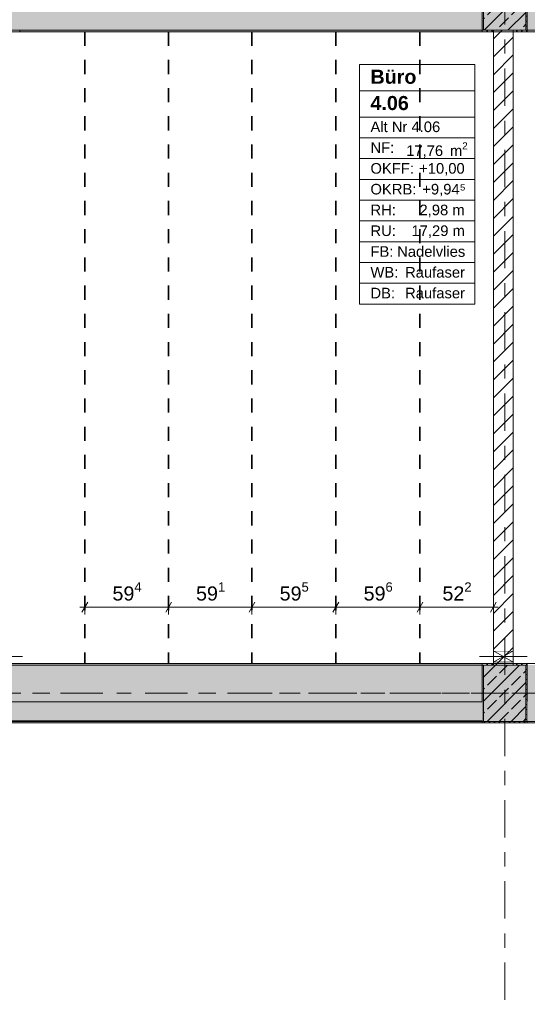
# Model space of a CAD drawing. Header units: metres. Extents: x -3.6 to 84.5, y -11 to 16.8.
# Tile 142 of 229: x 36.7 to 40.3, y 6.1 to 13.1. Entities that reach past the tile are written whole.
import ezdxf

# ---------------------------------------------------------------- set-up
doc = ezdxf.new("R2010")
doc.units = ezdxf.units.M
doc.header["$MEASUREMENT"] = 0
for name, pattern in [('Achse', [0.2, 0.1, -0.05, 0, -0.05]), ('Strichlinie doppelt', [0.546806, 0.264583, -0.105833, 0.070556, -0.105833]), ('Wipeout_Contour', [1, 0, -1])]:
    doc.linetypes.add(name, pattern=pattern)
for name, color, linetype in [('155 - Bemaßung_ Beschriftung.Ausbau - Deckenelemente', 7, 'Continuous'), ('401 - Zone.Raum_ Raumbegrenzung_ Whg.', 7, 'Continuous'), ('451 - Universal.Achsen Raster', 7, 'Continuous'), ('605 - Struktur.Wand Innen', 7, 'Continuous'), ('607 - Struktur.Stütze', 7, 'Continuous'), ('608 - Struktur.Träger', 7, 'Continuous'), ('Abbruch_605 - Struktur.Wand Innen', 7, 'Continuous'), ('Neubau_605 - Struktur.Wand Innen', 7, 'Continuous')]:
    doc.layers.add(name, color=color, linetype=linetype)
doc.styles.add('ERSTELLTER_STIL_1', font='txt')
doc.styles.add('ERSTELLTER_STIL_2', font='txt')
doc.linetypes.add('Abbruch 1', pattern='A,0,[1,2022.0244.A_L5A-PL04.10_iA_Deckenelemente 3.OG1.Shx,S=0.001984,R=0,X=0,Y=0],-0.25,0', length=0.25)
doc.dimstyles.new('ERSTELLTER_STIL__1', dxfattribs={"dimtxt": 0.1, "dimasz": 0.0532, "dimexe": 0.18, "dimexo": 0.0625, "dimgap": 0, "dimtad": 1, "dimtih": 1, "dimtoh": 1, "dimzin": 0, "dimdsep": 46, "dimtxsty": 'ERSTELLTER_STIL_2', "dimblk": 'ARROWHEAD_2', "dimblk1": 'ARROWHEAD_2', "dimblk2": 'ARROWHEAD_2', "dimcen": 0.09, "dimse1": 1, "dimse2": 1, "dimclrd": 7, "dimclre": 7, "dimclrt": 7, "dimazin": 0, "dimtfac": 1, "dimtdec": 4, "dimtmove": 0, "dimatfit": 3, "dimfxl": 1, "dimtolj": 1, "dimtzin": 0, "dimarcsym": 0})
pattern_1 = [(45, (0, 0), (-0.08485281, 0.08485281), []), (45, (-0.04243, 0.04243), (-0.08485281, 0.08485281), [0.09, -0.03])]
pattern_2 = [(45, (0, 0), (-0.01767767, 0.01767767), [0, -0.025])]
pattern_3 = [(45, (0, 0), (-0.0636396, 0.0636396), [])]

# ---------------------------------------------------------------- blocks, each defined once
blk = doc.blocks.new('*D156')
at = {"layer": '155 - Bemaßung_ Beschriftung.Ausbau - Deckenelemente', "color": 7, "linetype": 'Continuous', "lineweight": 5}
for p, q in [((37.1722, 8.945), (37.1318, 8.875)), ((37.152, 8.8575), (37.152, 8.9625)), ((37.7662, 8.945), (37.7258, 8.875)), ((37.746, 8.8575), (37.746, 8.9625)), ((37.1177, 8.91), (37.152, 8.91)), ((37.152, 8.91), (37.746, 8.91))]:
    blk.add_line(p, q, dxfattribs=at)
at = {"layer": '155 - Bemaßung_ Beschriftung.Ausbau - Deckenelemente', "color": 7, "lineweight": 5, "insert": (37.348, 8.9283), "char_height": 0.1, "attachment_point": 7, "style": 'ERSTELLTER_STIL_2'}
blk.add_mtext('\\A1;{\\pql;\\fArial|b0|i0|c0|p38;59\\fArial|b0|i0|c0|p38;\\A1{\\H.66x;\\S4^  ;}}', dxfattribs=at)
blk = doc.blocks.new('ARROWHEAD_2')
at = {"color": 0, "linetype": 'Continuous', "lineweight": 0}
for p, q in [((0, 0), (-1, 0)), ((-0.38, -0.66), (0.38, 0.66))]:
    blk.add_line(p, q, dxfattribs=at)
blk = doc.blocks.new('*D157')
at = {"layer": '155 - Bemaßung_ Beschriftung.Ausbau - Deckenelemente', "color": 7, "linetype": 'Continuous', "lineweight": 5}
for p, q in [((37.7662, 8.945), (37.7258, 8.875)), ((37.746, 8.8575), (37.746, 8.9625)), ((38.3572, 8.945), (38.3168, 8.875)), ((38.337, 8.8575), (38.337, 8.9625)), ((37.746, 8.91), (38.337, 8.91))]:
    blk.add_line(p, q, dxfattribs=at)
at = {"layer": '155 - Bemaßung_ Beschriftung.Ausbau - Deckenelemente', "color": 7, "lineweight": 5, "insert": (37.9405, 8.9283), "char_height": 0.1, "attachment_point": 7, "style": 'ERSTELLTER_STIL_2'}
blk.add_mtext('\\A1;{\\pql;\\fArial|b0|i0|c0|p38;59\\fArial|b0|i0|c0|p38;\\A1{\\H.66x;\\S1^  ;}}', dxfattribs=at)
blk = doc.blocks.new('*D158')
at = {"layer": '155 - Bemaßung_ Beschriftung.Ausbau - Deckenelemente', "color": 7, "linetype": 'Continuous', "lineweight": 5}
for p, q in [((38.3572, 8.945), (38.3168, 8.875)), ((38.337, 8.8575), (38.337, 8.9625)), ((38.9522, 8.945), (38.9118, 8.875)), ((38.932, 8.8575), (38.932, 8.9625)), ((38.337, 8.91), (38.932, 8.91))]:
    blk.add_line(p, q, dxfattribs=at)
at = {"layer": '155 - Bemaßung_ Beschriftung.Ausbau - Deckenelemente', "color": 7, "lineweight": 5, "insert": (38.5335, 8.9283), "char_height": 0.1, "attachment_point": 7, "style": 'ERSTELLTER_STIL_2'}
blk.add_mtext('\\A1;{\\pql;\\fArial|b0|i0|c0|p38;59\\fArial|b0|i0|c0|p38;\\A1{\\H.66x;\\S5^  ;}}', dxfattribs=at)
blk = doc.blocks.new('*D159')
at = {"layer": '155 - Bemaßung_ Beschriftung.Ausbau - Deckenelemente', "color": 7, "linetype": 'Continuous', "lineweight": 5}
for p, q in [((38.9522, 8.945), (38.9118, 8.875)), ((38.932, 8.8575), (38.932, 8.9625)), ((39.5482, 8.945), (39.5078, 8.875)), ((39.528, 8.8575), (39.528, 8.9625)), ((38.932, 8.91), (39.528, 8.91))]:
    blk.add_line(p, q, dxfattribs=at)
at = {"layer": '155 - Bemaßung_ Beschriftung.Ausbau - Deckenelemente', "color": 7, "lineweight": 5, "insert": (39.129, 8.9283), "char_height": 0.1, "attachment_point": 7, "style": 'ERSTELLTER_STIL_2'}
blk.add_mtext('\\A1;{\\pql;\\fArial|b0|i0|c0|p38;59\\fArial|b0|i0|c0|p38;\\A1{\\H.66x;\\S6^  ;}}', dxfattribs=at)
blk = doc.blocks.new('*D160')
at = {"layer": '155 - Bemaßung_ Beschriftung.Ausbau - Deckenelemente', "color": 7, "linetype": 'Continuous', "lineweight": 5}
for p, q in [((39.5482, 8.945), (39.5078, 8.875)), ((39.528, 8.8575), (39.528, 8.9625)), ((40.0298, 8.875), (40.0702, 8.945)), ((40.05, 8.8575), (40.05, 8.9625)), ((39.528, 8.91), (40.05, 8.91)), ((40.05, 8.91), (40.0842, 8.91))]:
    blk.add_line(p, q, dxfattribs=at)
at = {"layer": '155 - Bemaßung_ Beschriftung.Ausbau - Deckenelemente', "color": 7, "lineweight": 5, "insert": (39.688, 8.9283), "char_height": 0.1, "attachment_point": 7, "style": 'ERSTELLTER_STIL_2'}
blk.add_mtext('\\A1;{\\pql;\\fArial|b0|i0|c0|p38;52\\fArial|b0|i0|c0|p38;\\A1{\\H.66x;\\S2^  ;}}', dxfattribs=at)

msp = doc.modelspace()

# ---------------------------------------------------------------- hatches: boundary and pattern name
at = {"layer": '607 - Struktur.Stütze', "linetype": 'Continuous', "lineweight": 0, "true_color": 0x000000}
h = msp.add_hatch(dxfattribs=at)
h.set_pattern_fill('Gips_0001', color=18, style=0, pattern_type=2)
h.set_pattern_definition(pattern_2)
h.paths.add_polyline_path([(39.97, 13.445), (39.97, 12.99), (40.05, 12.99), (40.05, 13), (39.98, 13), (39.98, 13.445)])
h = msp.add_hatch(dxfattribs=at)
h.set_pattern_fill('Beton__Stahlbeton_0001', color=18, style=0, pattern_type=2)
h.set_pattern_definition(pattern_1)
h.paths.add_polyline_path([(39.98, 13), (40.28, 13), (40.28, 13.45), (39.98, 13.45)])
h = msp.add_hatch(dxfattribs=at)
h.set_pattern_fill('Gips_0001', color=18, style=0, pattern_type=2)
h.set_pattern_definition(pattern_2)
h.paths.add_polyline_path([(40.28, 13), (40.19, 13), (40.19, 12.99), (40.29, 12.99), (40.29, 13.445), (40.28, 13.445)])
h = msp.add_hatch(dxfattribs=at)
h.set_pattern_fill('Gips_0001', color=18, style=0, pattern_type=2)
h.set_pattern_definition(pattern_2)
h.paths.add_polyline_path([(39.97, 8.09), (40.29, 8.09), (40.29, 8.51), (40.19, 8.51), (40.19, 8.5), (40.28, 8.5), (40.28, 8.1), (39.98, 8.1), (39.98, 8.5), (40.05, 8.5), (40.05, 8.51), (39.97, 8.51)])
h = msp.add_hatch(dxfattribs=at)
h.set_pattern_fill('Beton__Stahlbeton_0001', color=18, style=0, pattern_type=2)
h.set_pattern_definition(pattern_1)
h.paths.add_polyline_path([(39.98, 8.1), (40.28, 8.1), (40.28, 8.5), (39.98, 8.5)])
at = {"layer": '608 - Struktur.Träger', "linetype": 'Continuous', "lineweight": 0, "true_color": 0x000000}
h = msp.add_hatch(dxfattribs=at)
h.set_pattern_fill('Gips_0001', color=18, style=0, pattern_type=2)
h.set_pattern_definition(pattern_2)
h.paths.add_polyline_path([(36.69, 12.99), (39.97, 12.99), (39.97, 13), (36.69, 13)])
h = msp.add_hatch(dxfattribs=at)
h.set_pattern_fill('Gips_0001', color=18, style=0, pattern_type=2)
h.set_pattern_definition(pattern_2)
h.paths.add_polyline_path([(36.61, 8.51), (36.61, 8.5), (39.97, 8.5), (39.97, 8.51)])
at = {"layer": 'Abbruch_605 - Struktur.Wand Innen', "linetype": 'Continuous', "lineweight": 0, "true_color": 0x000000}
h = msp.add_hatch(dxfattribs=at)
h.set_pattern_fill('MW_Ziegel_0001', color=18, style=0, pattern_type=2)
h.set_pattern_definition(pattern_3)
h.paths.add_polyline_path([(40.05, 8.6), (40.12, 8.56), (40.19, 8.6)])
h = msp.add_hatch(dxfattribs=at)
h.set_pattern_fill('MW_Ziegel_0001', color=18, style=0, pattern_type=2)
h.set_pattern_definition(pattern_3)
h.paths.add_polyline_path([(40.05, 8.52), (40.19, 8.52), (40.12, 8.56)])

# ---------------------------------------------------------------- linework, layer by layer
at = {"layer": '155 - Bemaßung_ Beschriftung.Ausbau - Deckenelemente', "color": 7, "linetype": 'Achse', "lineweight": 35}
for p, q in [((37.152, 12.99), (37.152, 8.51)), ((37.746, 12.99), (37.746, 8.51)), ((38.337, 12.99), (38.337, 8.51)), ((38.932, 12.99), (38.932, 8.51)), ((39.528, 12.99), (39.528, 8.51))]:
    msp.add_line(p, q, dxfattribs=at)
at = {"layer": '401 - Zone.Raum_ Raumbegrenzung_ Whg.', "color": 7, "linetype": 'Continuous', "lineweight": 9}
for p, q in [((39.9179, 12.7583), (39.0991, 12.7583)), ((39.0991, 12.7583), (39.0991, 11.0591)), ((39.0991, 12.7583), (39.9179, 12.7583)), ((39.0991, 12.5716), (39.0991, 12.7583)), ((39.9179, 11.0591), (39.9179, 12.7583)), ((39.9179, 12.7583), (39.9179, 12.5716)), ((39.9179, 12.5716), (39.0991, 12.5716)), ((39.0991, 12.5716), (39.9179, 12.5716)), ((39.0991, 12.385), (39.0991, 12.5716)), ((39.9179, 12.5716), (39.9179, 12.385)), ((39.9179, 12.385), (39.0991, 12.385)), ((39.0991, 12.385), (39.9179, 12.385)), ((39.0991, 12.2377), (39.0991, 12.385)), ((39.9179, 12.385), (39.9179, 12.2377)), ((39.9179, 12.2377), (39.0991, 12.2377)), ((39.0991, 12.2377), (39.9179, 12.2377)), ((39.0991, 12.0904), (39.0991, 12.2377)), ((39.9179, 12.2377), (39.9179, 12.0904)), ((39.9179, 12.0904), (39.0991, 12.0904)), ((39.0991, 12.0904), (39.9179, 12.0904)), ((39.0991, 11.9431), (39.0991, 12.0904)), ((39.9179, 12.0904), (39.9179, 11.9431)), ((39.9179, 11.9431), (39.0991, 11.9431)), ((39.0991, 11.9431), (39.9179, 11.9431)), ((39.0991, 11.7958), (39.0991, 11.9431)), ((39.9179, 11.9431), (39.9179, 11.7958)), ((39.9179, 11.7958), (39.0991, 11.7958)), ((39.0991, 11.7958), (39.9179, 11.7958)), ((39.0991, 11.6484), (39.0991, 11.7958)), ((39.9179, 11.7958), (39.9179, 11.6484)), ((39.9179, 11.6484), (39.0991, 11.6484)), ((39.0991, 11.6484), (39.9179, 11.6484)), ((39.0991, 11.5011), (39.0991, 11.6484)), ((39.9179, 11.6484), (39.9179, 11.5011)), ((39.9179, 11.5011), (39.0991, 11.5011)), ((39.0991, 11.5011), (39.9179, 11.5011)), ((39.0991, 11.3538), (39.0991, 11.5011)), ((39.9179, 11.5011), (39.9179, 11.3538)), ((39.9179, 11.3538), (39.0991, 11.3538)), ((39.0991, 11.3538), (39.9179, 11.3538)), ((39.0991, 11.2065), (39.0991, 11.3538)), ((39.9179, 11.3538), (39.9179, 11.2065)), ((39.9179, 11.2065), (39.0991, 11.2065)), ((39.0991, 11.2065), (39.9179, 11.2065)), ((39.0991, 11.0591), (39.0991, 11.2065)), ((39.9179, 11.2065), (39.9179, 11.0591)), ((39.0991, 11.0591), (39.9179, 11.0591)), ((39.9179, 11.0591), (39.0991, 11.0591))]:
    msp.add_line(p, q, dxfattribs=at)
at = {"layer": '451 - Universal.Achsen Raster', "color": 160, "linetype": 'Strichlinie doppelt', "lineweight": 9, "true_color": 0x3232ff}
msp.add_line((64.935, 8.3), (-3.175, 8.3), dxfattribs=at)
at = {"layer": '607 - Struktur.Stütze', "color": 7, "linetype": 'Continuous', "lineweight": 5, "flags": 128}
for points in [[(39.97, 13.445), (39.97, 12.99), (40.05, 12.99)], [(40.19, 12.99), (40.29, 12.99), (40.29, 13.445)], [(40.05, 8.51), (39.97, 8.51), (39.97, 8.09), (40.29, 8.09), (40.29, 8.51), (40.19, 8.51)]]:
    msp.add_lwpolyline(points, dxfattribs=at)
at = {"layer": '607 - Struktur.Stütze', "color": 7, "linetype": 'Continuous', "lineweight": 13, "flags": 128}
for points in [[(39.98, 13), (40.28, 13), (40.28, 13.45), (39.98, 13.45)], [(39.98, 8.1), (40.28, 8.1), (40.28, 8.5), (39.98, 8.5)]]:
    msp.add_lwpolyline(points, close=True, dxfattribs=at)
at = {"layer": '608 - Struktur.Träger', "color": 7, "linetype": 'Continuous', "lineweight": 5}
for p, q in [((36.69, 13), (36.69, 12.99)), ((39.97, 12.99), (36.69, 12.99)), ((39.97, 13), (39.97, 12.99)), ((39.97, 8.51), (36.61, 8.51)), ((39.97, 8.51), (39.97, 8.5))]:
    msp.add_line(p, q, dxfattribs=at)
at = {"layer": '608 - Struktur.Träger', "color": 7, "linetype": 'Continuous', "lineweight": 13}
msp.add_line((39.97, 8.5), (36.61, 8.5), dxfattribs=at)
at = {"layer": '608 - Struktur.Träger', "color": 7, "linetype": 'Achse', "lineweight": 9}
msp.add_line((0.38, 8.3), (61.88, 8.3), dxfattribs=at)
at = {"layer": 'Abbruch_605 - Struktur.Wand Innen', "color": 7, "linetype": 'Abbruch 1', "lineweight": 18}
for p, q in [((40.19, 8.6), (40.05, 8.6)), ((40.05, 8.52), (40.19, 8.52))]:
    msp.add_line(p, q, dxfattribs=at)
at = {"layer": 'Abbruch_605 - Struktur.Wand Innen', "color": 160, "linetype": 'Abbruch 1', "lineweight": 5, "true_color": 0x3232ff}
for p, q in [((36.36, 8.56), (36.71, 8.56)), ((36.36, 8.56), (36.71, 8.56)), ((39.95, 8.56), (40.29, 8.56)), ((39.95, 8.56), (40.29, 8.56))]:
    msp.add_line(p, q, dxfattribs=at)
at = {"layer": 'Abbruch_605 - Struktur.Wand Innen', "color": 7, "linetype": 'Abbruch 1', "lineweight": 18, "flags": 128}
for points in [[(40.05, 8.6), (40.05, 8.52)], [(40.19, 8.52), (40.19, 8.6)]]:
    msp.add_lwpolyline(points, dxfattribs=at)
at = {"layer": 'Neubau_605 - Struktur.Wand Innen', "color": 1, "linetype": 'Continuous', "lineweight": 9}
for p, q in [((40.05, 8.52), (40.19, 8.6)), ((40.05, 8.6), (40.19, 8.52))]:
    msp.add_line(p, q, dxfattribs=at)

# ---------------------------------------------------------------- texts
at = {"layer": '401 - Zone.Raum_ Raumbegrenzung_ Whg.', "color": 7, "lineweight": 9, "attachment_point": 1}
for s, insert, char_height, style in [('\\A1;{\\pqj;\\pt0;\\fArial|b1|i0|c0|p38;Büro}', (39.1776, 12.7207), 0.1, 'ERSTELLTER_STIL_1'), ('\\A1;{\\pqj;\\pt0;\\fArial|b1|i0|c0|p38;}', (39.8394, 12.7435), 0.1, 'ERSTELLTER_STIL_1'), ('\\A1;{\\pql;\\pt0;\\fArial|b1|i0|c0|p38;4.06}', (39.1776, 12.5341), 0.1, 'ERSTELLTER_STIL_1'), ('\\A1;{\\pqj;\\pt0;\\fArial|b1|i0|c0|p38;}', (39.8394, 12.5569), 0.1, 'ERSTELLTER_STIL_1'), ('\\A1;{\\pqj;\\pt0;\\fArial|b0|i0|c0|p38;Alt Nr 4.06}', (39.1776, 12.3532), 0.075, 'ERSTELLTER_STIL_2'), ('\\A1;{\\pqj;\\pt0;\\fArial|b0|i0|c0|p38;}', (39.8394, 12.3703), 0.075, 'ERSTELLTER_STIL_2'), ('\\A1;{\\pqj;\\pt0;\\fArial|b0|i0|c0|p38;NF: }', (39.1776, 12.2058), 0.075, 'ERSTELLTER_STIL_2'), ('\\A1;{\\pql;\\pt0,0.05;\\fArial|b0|i0|c0|p38;17,76\\fArial|b0|i0|c0|p38;\\A1{\\H.66x;\\S^  ;}\\fArial|b0|i0|c0|p38; m\\fArial|b0|i0|c0|p38;\\A1{\\H.66x;\\S2^  ;}}', (39.4308, 12.2058), 0.075, 'ERSTELLTER_STIL_2'), ('\\A1;{\\pqj;\\pt0;\\fArial|b0|i0|c0|p38;OKFF: }', (39.1776, 12.0585), 0.075, 'ERSTELLTER_STIL_2'), ('\\A1;{\\pqj;\\pt0;\\fArial|b0|i0|c0|p38;+10,00}', (39.5226, 12.0585), 0.075, 'ERSTELLTER_STIL_2'), ('\\A1;{\\pqj;\\pt0;\\fArial|b0|i0|c0|p38;OKRB: }', (39.1776, 11.9112), 0.075, 'ERSTELLTER_STIL_2'), ('\\A1;{\\pqj;\\pt0;\\fArial|b0|i0|c0|p38;+9,94⁵}', (39.5452, 11.9112), 0.075, 'ERSTELLTER_STIL_2'), ('\\A1;{\\pqj;\\pt0;\\fArial|b0|i0|c0|p38;RH: }', (39.1776, 11.7639), 0.075, 'ERSTELLTER_STIL_2'), ('\\A1;{\\pqj;\\pt0;\\fArial|b0|i0|c0|p38;2,98 m}', (39.5253, 11.7639), 0.075, 'ERSTELLTER_STIL_2'), ('\\A1;{\\pqj;\\pt0;\\fArial|b0|i0|c0|p38;RU: }', (39.1776, 11.6166), 0.075, 'ERSTELLTER_STIL_2'), ('\\A1;{\\pqj;\\pt0;\\fArial|b0|i0|c0|p38;17,29 m}', (39.4684, 11.6166), 0.075, 'ERSTELLTER_STIL_2'), ('\\A1;{\\pqj;\\pt0;\\fArial|b0|i0|c0|p38;FB: }', (39.1776, 11.4692), 0.075, 'ERSTELLTER_STIL_2'), ('\\A1;{\\pqj;\\pt0;\\fArial|b0|i0|c0|p38;Nadelvlies}', (39.3669, 11.4692), 0.075, 'ERSTELLTER_STIL_2'), ('\\A1;{\\pqj;\\pt0;\\fArial|b0|i0|c0|p38;WB: }', (39.1776, 11.3219), 0.075, 'ERSTELLTER_STIL_2'), ('\\A1;{\\pqj;\\pt0;\\fArial|b0|i0|c0|p38;Raufaser}', (39.4231, 11.3219), 0.075, 'ERSTELLTER_STIL_2'), ('\\A1;{\\pqj;\\pt0;\\fArial|b0|i0|c0|p38;DB: }', (39.1776, 11.1746), 0.075, 'ERSTELLTER_STIL_2'), ('\\A1;{\\pqj;\\pt0;\\fArial|b0|i0|c0|p38;Raufaser}', (39.4231, 11.1746), 0.075, 'ERSTELLTER_STIL_2')]:
    msp.add_mtext(s, dxfattribs=dict(at, insert=insert, char_height=char_height, style=style))

# ---------------------------------------------------------------- dimensions: what is measured, and where the dimension line sits
at = {"layer": '155 - Bemaßung_ Beschriftung.Ausbau - Deckenelemente', "color": 7, "linetype": 'Continuous', "lineweight": 5}
for base, p1, p2, picture, middle in [((37.746, 8.91), (37.152, 8.51), (37.746, 8.51), '*D156', (37.5593, 8.98)), ((38.337, 8.91), (37.746, 8.51), (38.337, 8.51), '*D157', (38.1518, 8.98)), ((38.93197, 8.90998), (38.33698, 8.50998), (38.93197, 8.50998), '*D158', (38.74484, 8.97998)), ((39.528, 8.91), (38.932, 8.51), (39.528, 8.51), '*D159', (39.3403, 8.98))]:
    dim = msp.add_linear_dim(base=base, p1=p1, p2=p2, dimstyle='ERSTELLTER_STIL__1', dxfattribs=at)
    dim.commit()
    dim.dimension.update_dxf_attribs({"geometry": picture, "text_midpoint": middle, "dimtype": 160})

# ---------------------------------------------------------------- next in the draw order: wipeouts: each hides what was drawn before it
at = {"color": 254, "linetype": 'Wipeout_Contour', "lineweight": 0, "ltscale": 166.394628}
msp.add_wipeout([(40.19, 13), (40.05, 13), (40.05, 8.6), (40.19, 8.6)], dxfattribs=at).dxf.layer = '605 - Struktur.Wand Innen'
at = {"color": 254, "linetype": 'Wipeout_Contour', "lineweight": 0, "ltscale": 164.061758}
msp.add_wipeout([(40.05, 8.5), (40.19, 8.5), (40.19, 8.52), (40.05, 8.52)], dxfattribs=at).dxf.layer = '605 - Struktur.Wand Innen'
at = {"color": 254, "linetype": 'Wipeout_Contour', "lineweight": 0, "ltscale": 156.610808}
msp.add_wipeout([(36.61, 8.105), (39.97, 8.105), (39.97, 8.24), (36.61, 8.24)], dxfattribs=at).dxf.layer = '605 - Struktur.Wand Innen'
at = {"color": 254, "linetype": 'Wipeout_Contour', "lineweight": 0, "ltscale": 171.073869}
msp.add_wipeout([(40.29, 8.105), (43.67, 8.105), (43.67, 8.2405), (40.29, 8.2405)], dxfattribs=at).dxf.layer = '605 - Struktur.Wand Innen'

# ---------------------------------------------------------------- next in the draw order: hatches: boundary and pattern name
at = {"layer": '605 - Struktur.Wand Innen', "linetype": 'Continuous', "lineweight": 0, "true_color": 0x000000}
h = msp.add_hatch(dxfattribs=at)
h.set_pattern_fill('MW_Ziegel_0001', color=18, style=0, pattern_type=2)
h.set_pattern_definition(pattern_3)
h.paths.add_polyline_path([(40.19, 13), (40.05, 13), (40.05, 8.6), (40.19, 8.6)])
h = msp.add_hatch(dxfattribs=at)
h.set_pattern_fill('MW_Ziegel_0001', color=18, style=0, pattern_type=2)
h.set_pattern_definition(pattern_3)
h.paths.add_polyline_path([(40.05, 8.5), (40.19, 8.5), (40.19, 8.52), (40.05, 8.52)])
at = {"layer": '608 - Struktur.Träger', "linetype": 'Continuous', "lineweight": 0, "true_color": 0x000000}
h = msp.add_hatch(dxfattribs=at)
h.set_pattern_fill('Beton__Stahlbeton_0001', color=18, style=0, pattern_type=2)
h.set_pattern_definition(pattern_1)
h.paths.add_polyline_path([(15.09, 13.3), (14.78, 13.3), (14.78, 13), (15.09, 13), (18.37, 13), (18.69, 13), (21.97, 13), (22.29, 13), (25.57, 13), (25.89, 13), (29.17, 13), (29.49, 13), (32.77, 13), (33.09, 13), (36.37, 13), (36.69, 13), (39.97, 13), (40.29, 13), (43.57, 13), (43.89, 13), (47.17, 13), (47.48, 13), (47.48, 13.3), (47.17, 13.3), (43.89, 13.3), (43.57, 13.3), (40.29, 13.3), (39.97, 13.3), (36.69, 13.3), (36.37, 13.3), (33.09, 13.3), (32.77, 13.3), (29.49, 13.3), (29.17, 13.3), (25.89, 13.3), (25.57, 13.3), (22.29, 13.3), (21.97, 13.3), (18.69, 13.3), (18.37, 13.3)])
h = msp.add_hatch(dxfattribs=at)
h.set_pattern_fill('Beton__Stahlbeton_0001', color=18, style=0, pattern_type=2)
h.set_pattern_definition(pattern_1)
h.paths.add_polyline_path([(0.69, 8.5), (0.38, 8.5), (0.38, 8.1), (0.69, 8.1), (7.57, 8.1), (7.89, 8.1), (11.17, 8.1), (11.49, 8.1), (14.77, 8.1), (15.09, 8.1), (18.37, 8.1), (18.69, 8.1), (22.05, 8.1), (22.2, 8.1), (25.57, 8.1), (25.89, 8.1), (29.25, 8.1), (29.4, 8.1), (32.77, 8.1), (33.09, 8.1), (39.97, 8.1), (40.29, 8.1), (47.17, 8.1), (47.49, 8.1), (50.77, 8.1), (51.09, 8.1), (54.37, 8.1), (54.69, 8.1), (61.57, 8.1), (61.88, 8.1), (61.88, 8.5), (61.57, 8.5), (58.195, 8.5), (58.055, 8.5), (54.69, 8.5), (54.37, 8.5), (51.09, 8.5), (50.77, 8.5), (47.49, 8.5), (47.17, 8.5), (43.81, 8.5), (43.67, 8.5), (40.29, 8.5), (39.97, 8.5), (36.61, 8.5), (36.46, 8.5), (33.09, 8.5), (32.77, 8.5), (29.4, 8.5), (29.25, 8.5), (25.89, 8.5), (25.57, 8.5), (22.2, 8.5), (22.05, 8.5), (18.69, 8.5), (18.37, 8.5), (15.09, 8.5), (14.77, 8.5), (11.49, 8.5), (11.17, 8.5), (7.89, 8.5), (7.57, 8.5), (4.21, 8.5), (4.05, 8.5)])
h = msp.add_hatch(dxfattribs=at)
h.set_pattern_fill('Gips_0001', color=18, style=0, pattern_type=2)
h.set_pattern_definition(pattern_2)
h.paths.add_polyline_path([(39.97, 8.1), (33.09, 8.1), (33.09, 8.09), (39.97, 8.09)])

# ---------------------------------------------------------------- next in the draw order: linework, layer by layer
at = {"layer": '451 - Universal.Achsen Raster', "color": 160, "linetype": 'Strichlinie doppelt', "lineweight": 9, "true_color": 0x3232ff}
msp.add_line((40.13, -10.585), (40.13, 16.355), dxfattribs=at)
at = {"layer": '605 - Struktur.Wand Innen', "color": 7, "linetype": 'Continuous', "lineweight": 18, "flags": 128}
for points in [[(40.05, 13), (40.05, 8.6)], [(40.19, 8.6), (40.19, 13)], [(40.05, 8.52), (40.05, 8.5)], [(40.19, 8.5), (40.19, 8.52)]]:
    msp.add_lwpolyline(points, dxfattribs=at)
at = {"layer": '605 - Struktur.Wand Innen', "color": 7, "linetype": 'Continuous', "lineweight": 13, "flags": 128}
for points in [[(39.97, 8.24), (36.61, 8.24)], [(33.09, 8.105), (39.97, 8.105)]]:
    msp.add_lwpolyline(points, dxfattribs=at)
at = {"layer": '608 - Struktur.Träger', "color": 7, "linetype": 'Continuous', "lineweight": 13}
for p, q in [((14.78, 12.99), (47.48, 12.99)), ((0.38, 8.51), (61.88, 8.51)), ((40.29, 8.5), (39.97, 8.5)), ((0.38, 8.09), (61.88, 8.09))]:
    msp.add_line(p, q, dxfattribs=at)
at = {"layer": '608 - Struktur.Träger', "color": 7, "linetype": 'Continuous', "lineweight": 5}
for p, q in [((39.97, 8.1), (39.97, 8.09)), ((39.97, 8.09), (33.09, 8.09))]:
    msp.add_line(p, q, dxfattribs=at)
at = {"layer": '608 - Struktur.Träger', "color": 7, "linetype": 'Continuous', "lineweight": 13, "flags": 128}
for points in [[(47.48, 13), (47.17, 13), (43.89, 13), (43.57, 13), (40.29, 13), (39.97, 13), (36.69, 13), (36.37, 13), (33.09, 13), (32.77, 13), (29.49, 13), (29.17, 13), (25.89, 13), (25.57, 13), (22.29, 13), (21.97, 13), (18.69, 13), (18.37, 13), (15.09, 13), (14.78, 13)], [(47.49, 8.1), (47.17, 8.1), (40.29, 8.1), (39.97, 8.1), (33.09, 8.1), (32.77, 8.1), (29.4, 8.1), (29.25, 8.1), (25.89, 8.1), (25.57, 8.1), (22.2, 8.1), (22.05, 8.1), (18.69, 8.1), (18.37, 8.1), (15.09, 8.1), (14.77, 8.1), (11.49, 8.1), (11.17, 8.1), (7.89, 8.1), (7.57, 8.1), (0.69, 8.1), (0.38, 8.1)]]:
    msp.add_lwpolyline(points, dxfattribs=at)

# ---------------------------------------------------------------- next in the draw order: dimensions: what is measured, and where the dimension line sits
at = {"layer": '155 - Bemaßung_ Beschriftung.Ausbau - Deckenelemente', "color": 7, "linetype": 'Continuous', "lineweight": 5}
dim = msp.add_linear_dim(base=(40.05, 8.91), p1=(39.528, 8.51), p2=(40.05, 10.7375), dimstyle='ERSTELLTER_STIL__1', dxfattribs=at)
dim.commit()
dim.dimension.update_dxf_attribs({"geometry": '*D160', "text_midpoint": (39.8993, 8.98), "dimtype": 160})

doc.saveas('drawing.dxf')
